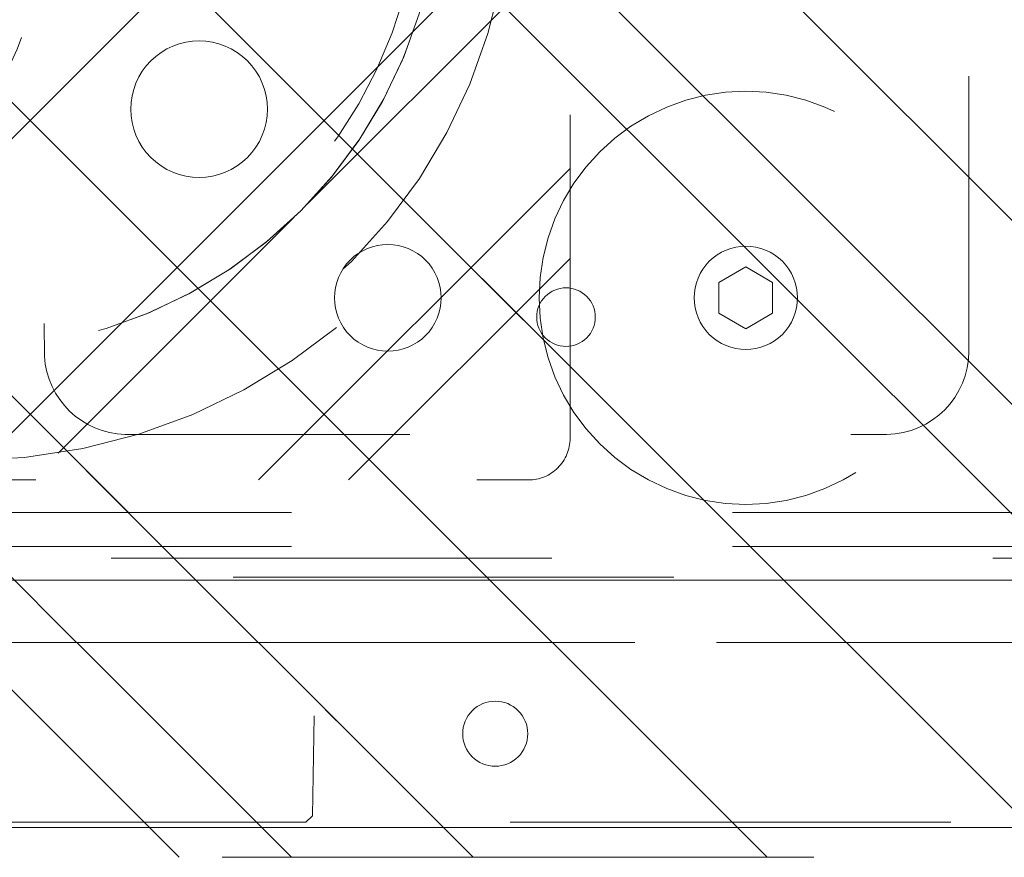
# Model space of a CAD drawing. Header units: inches. Extents: x -463 to -294, y -230 to 12.
# Tile 37 of 68: x -346.34 to -343.36, y -62.59 to -60.05. Entities that reach past the tile are written whole.
import ezdxf

# ---------------------------------------------------------------- set-up
doc = ezdxf.new("R2010")
doc.units = ezdxf.units.IN
doc.header["$LTSCALE"] = 32
doc.header["$MEASUREMENT"] = 0
doc.linetypes.add('Dash Style-1', pattern=[0.083328, 0.041656, -0.041672])
for name, color, linetype, lineweight in [('DashLine', 7, 'Dash Style-1', 13), ('DashLineFill', 7, 'Dash Style-1', 13), ('Metal-CascadeShroud', 7, 'Continuous', 18), ('None', 7, 'Continuous', 18), ('SolidLine', 7, 'Continuous', 15), ('Wood_-V', 7, 'Continuous', 18)]:
    doc.layers.add(name, color=color, linetype=linetype, lineweight=lineweight)
pattern_1 = [(45, (0, 0), (-1.61301565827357, 1.935715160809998), []), (45, (-1.0608, 1.0608), (-0.4723460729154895, 0.4167612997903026), [])]

# ---------------------------------------------------------------- blocks, each defined once
blk = doc.blocks.new('1BRPFY-Leg_Plate (2D)')
at = {"layer": 'DashLineFill', "linetype": 'Continuous', "lineweight": 13}
h = blk.add_hatch(dxfattribs=at)
h.set_pattern_fill('Steel', color=253, style=0, pattern_type=2)
h.set_pattern_definition(pattern_1)
edge = h.paths.add_edge_path()
edge.add_arc((-1.704724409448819, -1.704724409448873), 0.125984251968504, 179.9999999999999, 269.9999999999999)
edge.add_line((-1.704724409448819, -1.830708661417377), (1.704724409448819, -1.830708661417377))
edge.add_arc((1.704724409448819, -1.704724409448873), 0.125984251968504, 270.0000000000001, 360.0000000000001)
edge.add_line((1.830708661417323, -1.704724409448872), (1.830708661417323, 1.704724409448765))
edge.add_arc((1.704724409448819, 1.704724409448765), 0.1259842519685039, 0, 90)
edge.add_line((1.704724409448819, 1.830708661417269), (-1.704724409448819, 1.830708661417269))
edge.add_arc((-1.704724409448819, 1.704724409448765), 0.1259842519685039, 90, 180)
edge.add_line((-1.830708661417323, 1.704724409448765), (-1.830708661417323, -1.704724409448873))
at = {"layer": 'DashLineFill', "flags": 128}
blk.add_lwpolyline([(-1.830708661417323, -1.704724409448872, 0.414213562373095), (-1.704724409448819, -1.830708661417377), (1.704724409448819, -1.830708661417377, 0.414213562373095), (1.830708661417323, -1.704724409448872), (1.830708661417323, 1.704724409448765, 0.414213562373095), (1.704724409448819, 1.830708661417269), (-1.704724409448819, 1.830708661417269, 0.414213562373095), (-1.830708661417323, 1.704724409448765)], format="xyb", close=True, dxfattribs=at)
at = {"layer": 'SolidLine', "flags": 128}
for points in [[(-1.279527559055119, 1.44094488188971), (-1.263705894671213, 1.440167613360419), (-1.248036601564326, 1.437843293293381), (-1.232670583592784, 1.433994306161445), (-1.217755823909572, 1.428657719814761), (-1.203435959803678, 1.421884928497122), (-1.189848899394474, 1.413741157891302), (-1.177125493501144, 1.404304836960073), (-1.165388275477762, 1.393666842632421), (-1.15475028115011, 1.381929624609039), (-1.145313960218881, 1.369206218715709), (-1.137170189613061, 1.355619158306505), (-1.130397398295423, 1.341299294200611), (-1.125060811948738, 1.326384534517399), (-1.121211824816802, 1.311018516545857), (-1.118887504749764, 1.29534922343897), (-1.118110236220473, 1.279527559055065), (-1.118887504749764, 1.263705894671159), (-1.121211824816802, 1.248036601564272), (-1.125060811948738, 1.23267058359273), (-1.130397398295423, 1.217755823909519), (-1.137170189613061, 1.203435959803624), (-1.145313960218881, 1.18984889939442), (-1.15475028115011, 1.17712549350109), (-1.165388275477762, 1.165388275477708), (-1.177125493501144, 1.154750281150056), (-1.189848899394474, 1.145313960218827), (-1.203435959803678, 1.137170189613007), (-1.217755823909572, 1.130397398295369), (-1.232670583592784, 1.125060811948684), (-1.248036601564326, 1.121211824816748), (-1.263705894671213, 1.11888750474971), (-1.279527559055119, 1.118110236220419), (-1.295349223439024, 1.11888750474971), (-1.311018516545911, 1.121211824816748), (-1.326384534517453, 1.125060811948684), (-1.341299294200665, 1.130397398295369), (-1.355619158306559, 1.137170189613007), (-1.369206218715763, 1.145313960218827), (-1.381929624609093, 1.154750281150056), (-1.393666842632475, 1.165388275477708), (-1.404304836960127, 1.17712549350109), (-1.413741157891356, 1.18984889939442), (-1.421884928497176, 1.203435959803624), (-1.428657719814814, 1.217755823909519), (-1.433994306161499, 1.23267058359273), (-1.437843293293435, 1.248036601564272), (-1.440167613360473, 1.263705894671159), (-1.440944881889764, 1.279527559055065), (-1.440167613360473, 1.29534922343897), (-1.437843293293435, 1.311018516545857), (-1.433994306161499, 1.326384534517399), (-1.428657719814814, 1.341299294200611), (-1.421884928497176, 1.355619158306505), (-1.413741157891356, 1.369206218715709), (-1.404304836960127, 1.381929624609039), (-1.393666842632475, 1.393666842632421), (-1.381929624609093, 1.404304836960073), (-1.369206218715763, 1.413741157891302), (-1.355619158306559, 1.421884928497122), (-1.341299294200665, 1.428657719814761), (-1.326384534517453, 1.433994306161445), (-1.311018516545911, 1.437843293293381), (-1.295349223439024, 1.440167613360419)], [(-0.7086614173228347, 0.9153543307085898), (-0.6884019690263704, 0.9143590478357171), (-0.668337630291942, 0.9113827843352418), (-0.6486616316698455, 0.9064542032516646), (-0.6295634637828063, 0.8996207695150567), (-0.6112270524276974, 0.8909482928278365), (-0.5938289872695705, 0.8805202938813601), (-0.5775368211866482, 0.868437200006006), (-0.5625074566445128, 0.854815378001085), (-0.5488856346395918, 0.8397860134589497), (-0.5368025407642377, 0.8234938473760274), (-0.5263745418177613, 0.8060957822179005), (-0.5177020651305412, 0.7877593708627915), (-0.5108686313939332, 0.7686612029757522), (-0.5059400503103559, 0.7489852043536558), (-0.5029637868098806, 0.7289208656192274), (-0.5019685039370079, 0.7086614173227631), (-0.5029637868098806, 0.6884019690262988), (-0.5059400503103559, 0.6683376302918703), (-0.5108686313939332, 0.6486616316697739), (-0.5177020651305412, 0.6295634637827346), (-0.5263745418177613, 0.6112270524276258), (-0.5368025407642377, 0.5938289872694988), (-0.5488856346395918, 0.5775368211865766), (-0.5625074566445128, 0.5625074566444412), (-0.5775368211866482, 0.5488856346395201), (-0.5938289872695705, 0.5368025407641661), (-0.6112270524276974, 0.5263745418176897), (-0.6295634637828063, 0.5177020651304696), (-0.6486616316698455, 0.5108686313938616), (-0.668337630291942, 0.5059400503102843), (-0.6884019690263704, 0.502963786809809), (-0.7086614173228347, 0.5019685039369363), (-0.728920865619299, 0.502963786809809), (-0.7489852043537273, 0.5059400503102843), (-0.7686612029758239, 0.5108686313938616), (-0.7877593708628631, 0.5177020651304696), (-0.8060957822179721, 0.5263745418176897), (-0.823493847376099, 0.5368025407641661), (-0.8397860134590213, 0.5488856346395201), (-0.8548153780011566, 0.5625074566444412), (-0.8684372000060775, 0.5775368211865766), (-0.8805202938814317, 0.5938289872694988), (-0.8909482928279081, 0.6112270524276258), (-0.8996207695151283, 0.6295634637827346), (-0.9064542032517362, 0.6486616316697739), (-0.9113827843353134, 0.6683376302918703), (-0.9143590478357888, 0.6884019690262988), (-0.9153543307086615, 0.7086614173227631), (-0.9143590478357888, 0.7289208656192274), (-0.9113827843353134, 0.7489852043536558), (-0.9064542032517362, 0.7686612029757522), (-0.8996207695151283, 0.7877593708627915), (-0.8909482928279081, 0.8060957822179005), (-0.8805202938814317, 0.8234938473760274), (-0.8684372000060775, 0.8397860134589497), (-0.8548153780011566, 0.854815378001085), (-0.8397860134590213, 0.868437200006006), (-0.823493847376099, 0.8805202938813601), (-0.8060957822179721, 0.8909482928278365), (-0.7877593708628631, 0.8996207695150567), (-0.7686612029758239, 0.9064542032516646), (-0.7489852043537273, 0.9113827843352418), (-0.728920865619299, 0.9143590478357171)]]:
    blk.add_lwpolyline(points, close=True, dxfattribs=at)
blk = doc.blocks.new('Group-25')
at = {"layer": 'None', "color": 7, "transparency": 33554687}
blk.add_blockref('1BRPFY-Leg_Plate (2D)', (0, 0), dxfattribs=at)
blk = doc.blocks.new('SL T Motion Parts (2D)')
at = {"layer": 'None', "transparency": 33554687}
blk.add_blockref('Group-25', (0, 0), dxfattribs=at)
blk = doc.blocks.new('1BP8DW-Leveler (2D)')
at = {"layer": 'DashLine', "flags": 128}
for points in [[(0.625, -1.786516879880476e-14), (0.6219904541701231, -0.06126071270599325), (0.6129908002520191, -0.1219314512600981), (0.5980877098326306, -0.1814279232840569), (0.5774247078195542, -0.2391771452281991), (0.551200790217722, -0.2946229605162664), (0.5196685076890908, -0.3472313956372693), (0.4831315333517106, -0.3964958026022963), (0.4419417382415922, -0.4419417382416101), (0.3964958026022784, -0.4831315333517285), (0.3472313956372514, -0.5196685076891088), (0.2946229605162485, -0.5512007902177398), (0.2391771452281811, -0.5774247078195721), (0.181427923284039, -0.5980877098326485), (0.1219314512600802, -0.612990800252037), (0.06126071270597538, -0.6219904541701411), (0, -0.625000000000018), (-0.06126071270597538, -0.6219904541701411), (-0.1219314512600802, -0.612990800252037), (-0.181427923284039, -0.5980877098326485), (-0.2391771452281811, -0.5774247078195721), (-0.2946229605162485, -0.5512007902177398), (-0.3472313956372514, -0.5196685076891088), (-0.3964958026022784, -0.4831315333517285), (-0.4419417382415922, -0.4419417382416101), (-0.4831315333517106, -0.3964958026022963), (-0.5196685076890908, -0.3472313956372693), (-0.551200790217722, -0.2946229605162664), (-0.5774247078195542, -0.2391771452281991), (-0.5980877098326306, -0.1814279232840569), (-0.6129908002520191, -0.1219314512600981), (-0.6219904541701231, -0.06126071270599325), (-0.625, -1.786516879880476e-14), (-0.6219904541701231, 0.06126071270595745), (-0.6129908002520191, 0.1219314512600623), (-0.5980877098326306, 0.1814279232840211), (-0.5774247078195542, 0.2391771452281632), (-0.551200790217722, 0.2946229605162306), (-0.5196685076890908, 0.3472313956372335), (-0.4831315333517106, 0.3964958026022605), (-0.4419417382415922, 0.4419417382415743), (-0.3964958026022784, 0.4831315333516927), (-0.3472313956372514, 0.5196685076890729), (-0.2946229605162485, 0.5512007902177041), (-0.2391771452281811, 0.5774247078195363), (-0.181427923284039, 0.5980877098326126), (-0.1219314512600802, 0.6129908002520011), (-0.06126071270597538, 0.6219904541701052), (0, 0.6249999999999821), (0.06126071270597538, 0.6219904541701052), (0.1219314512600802, 0.6129908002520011), (0.181427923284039, 0.5980877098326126), (0.2391771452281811, 0.5774247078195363), (0.2946229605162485, 0.5512007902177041), (0.3472313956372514, 0.5196685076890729), (0.3964958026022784, 0.4831315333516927), (0.4419417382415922, 0.4419417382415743), (0.4831315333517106, 0.3964958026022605), (0.5196685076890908, 0.3472313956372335), (0.551200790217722, 0.2946229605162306), (0.5774247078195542, 0.2391771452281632), (0.5980877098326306, 0.1814279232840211), (0.6129908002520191, 0.1219314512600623), (0.6219904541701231, 0.06126071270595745)], [(0, 0.1562499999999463), (0.01531517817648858, 0.1554976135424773), (0.03048286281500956, 0.1532477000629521), (0.04535698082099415, 0.1495219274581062), (0.05979428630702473, 0.1443561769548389), (0.07365574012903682, 0.1378001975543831), (0.08680784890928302, 0.129917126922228), (0.09912395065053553, 0.1207828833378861), (0.1104854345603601, 0.1104854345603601), (0.1207828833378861, 0.09912395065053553), (0.129917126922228, 0.08680784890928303), (0.1378001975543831, 0.0736557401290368), (0.1443561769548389, 0.05979428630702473), (0.1495219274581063, 0.04535698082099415), (0.1532477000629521, 0.03048286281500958), (0.1554976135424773, 0.01531517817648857), (0.1562499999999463, 9.56755311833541e-18), (0.1554976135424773, -0.01531517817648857), (0.1532477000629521, -0.03048286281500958), (0.1495219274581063, -0.04535698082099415), (0.1443561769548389, -0.05979428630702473), (0.1378001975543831, -0.0736557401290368), (0.129917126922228, -0.08680784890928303), (0.1207828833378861, -0.09912395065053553), (0.1104854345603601, -0.1104854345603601), (0.09912395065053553, -0.1207828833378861), (0.08680784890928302, -0.129917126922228), (0.07365574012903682, -0.1378001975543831), (0.05979428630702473, -0.1443561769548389), (0.04535698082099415, -0.1495219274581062), (0.03048286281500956, -0.1532477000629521), (0.01531517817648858, -0.1554976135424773), (0, -0.1562499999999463), (-0.01531517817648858, -0.1554976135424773), (-0.03048286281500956, -0.1532477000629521), (-0.04535698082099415, -0.1495219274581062), (-0.05979428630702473, -0.1443561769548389), (-0.07365574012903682, -0.1378001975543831), (-0.08680784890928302, -0.129917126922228), (-0.09912395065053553, -0.1207828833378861), (-0.1104854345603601, -0.1104854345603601), (-0.1207828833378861, -0.09912395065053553), (-0.129917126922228, -0.08680784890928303), (-0.1378001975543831, -0.0736557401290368), (-0.1443561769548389, -0.05979428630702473), (-0.1495219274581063, -0.04535698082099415), (-0.1532477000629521, -0.03048286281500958), (-0.1554976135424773, -0.01531517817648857), (-0.1562499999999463, 9.56755311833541e-18), (-0.1554976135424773, 0.01531517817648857), (-0.1532477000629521, 0.03048286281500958), (-0.1495219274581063, 0.04535698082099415), (-0.1443561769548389, 0.05979428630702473), (-0.1378001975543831, 0.0736557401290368), (-0.129917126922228, 0.08680784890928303), (-0.1207828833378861, 0.09912395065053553), (-0.1104854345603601, 0.1104854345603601), (-0.09912395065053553, 0.1207828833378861), (-0.08680784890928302, 0.129917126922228), (-0.07365574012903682, 0.1378001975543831), (-0.05979428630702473, 0.1443561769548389), (-0.04535698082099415, 0.1495219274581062), (-0.03048286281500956, 0.1532477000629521), (-0.01531517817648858, 0.1554976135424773)], [(5.740531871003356e-18, 0.09374999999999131), (-0.08118988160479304, 0.04687499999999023), (-0.08118988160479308, -0.04687500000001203), (-1.722159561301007e-17, -0.09375000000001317), (0.08118988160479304, -0.04687500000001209), (0.08118988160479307, 0.0468749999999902)]]:
    blk.add_lwpolyline(points, close=True, dxfattribs=at)
blk = doc.blocks.new('TLLegSleeve-NG-BK (2D)')
at = {"layer": 'DashLineFill', "linetype": 'Continuous', "lineweight": 13}
h = blk.add_hatch(dxfattribs=at)
h.set_pattern_fill('Steel', color=253, style=0, pattern_type=2)
h.set_pattern_definition(pattern_1)
edge = h.paths.add_edge_path()
edge.add_arc((0, 2.950395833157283e-16), 1.771653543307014, 180, 360)
edge.add_arc((0, -2.950395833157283e-16), 1.771653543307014, 9.54166404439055e-15, 180)
edge.add_line((-1.771653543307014, 0), (-1.771653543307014, 0))
edge = h.paths.add_edge_path()
edge.add_arc((-1.77635683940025e-15, 2.687045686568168e-15), 1.437007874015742, 180, 360)
edge.add_arc((-1.554312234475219e-15, 2.208425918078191e-15), 1.437007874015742, 9.541664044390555e-15, 180)
edge.add_line((-1.437007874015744, 2.44773580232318e-15), (-1.437007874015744, 2.44773580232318e-15))
at = {"layer": 'DashLine', "flags": 128}
blk.add_lwpolyline([(1.653543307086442, 1.01250325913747e-16), (1.645581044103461, -0.1620755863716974), (1.621770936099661, -0.3225902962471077), (1.582342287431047, -0.4799982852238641), (1.527674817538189, -0.6327836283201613), (1.458295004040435, -0.7794749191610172), (1.374871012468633, -0.9186594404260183), (1.27820626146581, -1.048996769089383), (1.169231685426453, -1.169231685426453), (1.048996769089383, -1.27820626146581), (0.9186594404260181, -1.374871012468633), (0.7794749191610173, -1.458295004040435), (0.6327836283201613, -1.527674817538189), (0.4799982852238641, -1.582342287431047), (0.3225902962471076, -1.621770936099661), (0.1620755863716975, -1.645581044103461), (0, -1.653543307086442), (-0.1620755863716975, -1.645581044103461), (-0.3225902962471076, -1.621770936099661), (-0.4799982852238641, -1.582342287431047), (-0.6327836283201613, -1.527674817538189), (-0.7794749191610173, -1.458295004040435), (-0.9186594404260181, -1.374871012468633), (-1.048996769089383, -1.27820626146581), (-1.169231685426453, -1.169231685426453), (-1.27820626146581, -1.048996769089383), (-1.374871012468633, -0.9186594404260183), (-1.458295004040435, -0.7794749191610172), (-1.527674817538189, -0.6327836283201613), (-1.582342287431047, -0.4799982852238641), (-1.621770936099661, -0.3225902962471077), (-1.645581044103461, -0.1620755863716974), (-1.653543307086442, 1.01250325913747e-16), (-1.645581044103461, 0.1620755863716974), (-1.621770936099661, 0.3225902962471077), (-1.582342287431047, 0.4799982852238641), (-1.527674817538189, 0.6327836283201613), (-1.458295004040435, 0.7794749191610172), (-1.374871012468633, 0.9186594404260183), (-1.27820626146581, 1.048996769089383), (-1.169231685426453, 1.169231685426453), (-1.048996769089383, 1.27820626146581), (-0.9186594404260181, 1.374871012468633), (-0.7794749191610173, 1.458295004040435), (-0.6327836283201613, 1.527674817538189), (-0.4799982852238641, 1.582342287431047), (-0.3225902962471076, 1.621770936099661), (-0.1620755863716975, 1.645581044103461), (0, 1.653543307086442), (0.1620755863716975, 1.645581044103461), (0.3225902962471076, 1.621770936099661), (0.4799982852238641, 1.582342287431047), (0.6327836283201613, 1.527674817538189), (0.7794749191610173, 1.458295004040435), (0.9186594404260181, 1.374871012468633), (1.048996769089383, 1.27820626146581), (1.169231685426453, 1.169231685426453), (1.27820626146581, 1.048996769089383), (1.374871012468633, 0.9186594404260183), (1.458295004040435, 0.7794749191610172), (1.527674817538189, 0.6327836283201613), (1.582342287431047, 0.4799982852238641), (1.621770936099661, 0.3225902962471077), (1.645581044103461, 0.1620755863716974)], close=True, dxfattribs=at)
at = {"layer": 'DashLineFill', "flags": 128}
for points in [[(-1.771653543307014, 0, 0.9999999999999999), (1.771653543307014, 0, 0.9999999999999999), (-1.771653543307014, 0)], [(-1.437007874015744, 2.44773580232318e-15, 0.9999999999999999), (1.43700787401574, 2.44773580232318e-15, 0.9999999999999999), (-1.437007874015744, 2.44773580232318e-15)]]:
    blk.add_lwpolyline(points, format="xyb", close=True, dxfattribs=at)
blk = doc.blocks.new('MetalLegBox-Lower-30 (2D)')
at = {"layer": 'DashLine'}
for p, q in [((-13.67716535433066, -1.929133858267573), (13.67717425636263, -1.929133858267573)), ((-13.67712466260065, -2.03149606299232), (13.67721494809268, -2.03149606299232)), ((-13.67712466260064, -2.133858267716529), (13.67717425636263, -2.133858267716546))]:
    blk.add_line(p, q, dxfattribs=at)
at = {"layer": 'DashLine', "flags": 128}
blk.add_lwpolyline([(0.2405651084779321, -1.357554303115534), (0.2409953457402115, -1.456077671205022, 0.3896294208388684), (0.485621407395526, -1.692913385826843), (2.788111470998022, -1.692913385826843, 0.4102261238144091), (3.036700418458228, -1.44094488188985), (3.036700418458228, 1.440944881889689, 0.4102261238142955), (2.788111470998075, 1.6929133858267), (0.4856214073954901, 1.6929133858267, 0.406090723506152), (0.2405651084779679, 1.441781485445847), (0.2405651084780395, 1.357554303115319, -0.8378211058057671)], format="xyb", close=True, dxfattribs=at)
blk.add_lwpolyline([(3.144723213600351e-14, 1.437007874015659), (0.140851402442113, 1.430088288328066), (0.2803463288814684, 1.409396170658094), (0.4171413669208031, 1.375130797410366), (0.5499191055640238, 1.327622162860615), (0.677400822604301, 1.267327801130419), (0.7983587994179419, 1.194828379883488), (0.9116281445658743, 1.110822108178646), (1.016118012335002, 1.016118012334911), (1.110822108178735, 0.9116281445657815), (1.194828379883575, 0.7983587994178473), (1.267327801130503, 0.6774008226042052), (1.327622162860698, 0.5499191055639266), (1.375130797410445, 0.4171413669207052), (1.409396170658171, 0.2803463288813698), (1.430088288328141, 0.1408514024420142), (1.43700787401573, -6.751874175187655e-14), (1.430088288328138, -0.1408514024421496), (1.409396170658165, -0.2803463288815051), (1.375130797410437, -0.4171413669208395), (1.327622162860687, -0.5499191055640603), (1.26732780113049, -0.6774008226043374), (1.194828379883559, -0.798358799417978), (1.110822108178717, -0.9116281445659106), (1.016118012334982, -1.016118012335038), (0.9116281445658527, -1.110822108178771), (0.7983587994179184, -1.194828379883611), (0.6774008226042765, -1.267327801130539), (0.549919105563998, -1.327622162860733), (0.4171413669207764, -1.375130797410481), (0.2803463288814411, -1.409396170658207), (0.1408514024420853, -1.430088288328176), (3.646814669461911e-15, -1.437007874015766), (-0.1408514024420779, -1.430088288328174), (-0.2803463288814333, -1.409396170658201), (-0.4171413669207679, -1.375130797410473), (-0.5499191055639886, -1.327622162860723), (-0.6774008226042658, -1.267327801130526), (-0.7983587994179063, -1.194828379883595), (-0.9116281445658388, -1.110822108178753), (-1.016118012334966, -1.016118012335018), (-1.1108221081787, -0.9116281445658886), (-1.194828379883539, -0.7983587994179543), (-1.267327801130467, -0.6774008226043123), (-1.327622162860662, -0.5499191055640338), (-1.37513079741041, -0.4171413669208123), (-1.409396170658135, -0.2803463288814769), (-1.430088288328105, -0.1408514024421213), (-1.437007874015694, -3.926373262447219e-14), (-1.430088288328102, 0.1408514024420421), (-1.40939617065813, 0.2803463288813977), (-1.375130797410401, 0.4171413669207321), (-1.327622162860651, 0.5499191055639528), (-1.267327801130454, 0.67740082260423), (-1.194828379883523, 0.7983587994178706), (-1.110822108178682, 0.9116281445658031), (-1.016118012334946, 1.01611801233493), (-0.911628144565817, 1.110822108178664), (-0.7983587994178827, 1.194828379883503), (-0.6774008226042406, 1.267327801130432), (-0.5499191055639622, 1.327622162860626), (-0.4171413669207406, 1.375130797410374), (-0.2803463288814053, 1.4093961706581), (-0.1408514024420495, 1.430088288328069)], close=True, dxfattribs=at)
at = {"layer": 'Metal-CascadeShroud', "rotation": 180}
blk.add_blockref('SL T Motion Parts (2D)', (1.790343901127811e-14, -6.26620365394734e-14), dxfattribs=at)
at = {"layer": 'Metal-CascadeShroud', "color": 7}
blk.add_blockref('TLLegSleeve-NG-BK (2D)', (0, 0), dxfattribs=at)
at = {"layer": 'Metal-CascadeShroud', "color": 7, "xscale": -1}
for p in [(2.362204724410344, -1.279527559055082), (2.362204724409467, -1.279527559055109)]:
    blk.add_blockref('1BP8DW-Leveler (2D)', p, dxfattribs=at)
blk = doc.blocks.new('TL14_lower_leg (2D)')
at = {"layer": 'DashLine', "flags": 128}
blk.add_lwpolyline([(-1.777195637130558e-14, 1.377952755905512), (0.1350629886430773, 1.371317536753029), (0.2688252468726, 1.351475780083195), (0.3999985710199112, 1.318618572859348), (0.5273196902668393, 1.27306234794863), (0.649562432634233, 1.215245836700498), (0.7655495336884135, 1.14572584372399), (0.8741639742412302, 1.065171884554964), (0.9743597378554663, 0.9743597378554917), (1.065171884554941, 0.8741639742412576), (1.14572584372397, 0.7655495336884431), (1.215245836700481, 0.6495624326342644), (1.273062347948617, 0.5273196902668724), (1.318618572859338, 0.3999985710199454), (1.351475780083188, 0.2688252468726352), (1.371317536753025, 0.1350629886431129), (1.377952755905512, 1.783045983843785e-14), (1.371317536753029, -0.1350629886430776), (1.351475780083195, -0.2688252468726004), (1.318618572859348, -0.3999985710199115), (1.27306234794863, -0.5273196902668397), (1.215245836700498, -0.6495624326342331), (1.145725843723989, -0.7655495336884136), (1.065171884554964, -0.8741639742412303), (0.9743597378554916, -0.9743597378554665), (0.8741639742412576, -1.065171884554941), (0.7655495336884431, -1.14572584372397), (0.6495624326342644, -1.215245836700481), (0.5273196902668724, -1.273062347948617), (0.3999985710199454, -1.318618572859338), (0.2688252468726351, -1.351475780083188), (0.135062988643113, -1.371317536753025), (1.777195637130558e-14, -1.377952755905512), (-0.1350629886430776, -1.371317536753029), (-0.2688252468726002, -1.351475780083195), (-0.3999985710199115, -1.318618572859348), (-0.5273196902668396, -1.27306234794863), (-0.6495624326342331, -1.215245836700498), (-0.7655495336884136, -1.14572584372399), (-0.8741639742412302, -1.065171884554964), (-0.9743597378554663, -0.9743597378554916), (-1.065171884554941, -0.8741639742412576), (-1.14572584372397, -0.7655495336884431), (-1.215245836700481, -0.6495624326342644), (-1.273062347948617, -0.5273196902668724), (-1.318618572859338, -0.3999985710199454), (-1.351475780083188, -0.2688252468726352), (-1.371317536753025, -0.1350629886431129), (-1.377952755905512, -1.783045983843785e-14), (-1.371317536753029, 0.1350629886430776), (-1.351475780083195, 0.2688252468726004), (-1.318618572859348, 0.3999985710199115), (-1.27306234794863, 0.5273196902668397), (-1.215245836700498, 0.6495624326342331), (-1.145725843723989, 0.7655495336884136), (-1.065171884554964, 0.8741639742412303), (-0.9743597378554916, 0.9743597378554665), (-0.8741639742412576, 1.065171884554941), (-0.7655495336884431, 1.14572584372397), (-0.6495624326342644, 1.215245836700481), (-0.5273196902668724, 1.273062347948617), (-0.3999985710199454, 1.318618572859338), (-0.2688252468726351, 1.351475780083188), (-0.135062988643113, 1.371317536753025)], close=True, dxfattribs=at)
blk = doc.blocks.new('Group-28')
at = {"layer": 'DashLineFill', "linetype": 'Continuous', "lineweight": 13}
h = blk.add_hatch(dxfattribs=at)
h.set_pattern_fill('Steel', color=253, style=0, pattern_type=2)
h.set_pattern_definition(pattern_1)
h.paths.add_polyline_path([(-2.066929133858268, 1.397637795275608), (2.066929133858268, 1.397637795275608), (2.066929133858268, 0.1377952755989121), (2.106299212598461, 0.1377952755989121), (2.106299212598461, -0.1377952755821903), (2.066929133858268, -0.1377952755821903), (2.066929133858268, -5.275590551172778), (2.106299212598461, -5.275590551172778), (2.106299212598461, -5.55118110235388), (2.066929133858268, -5.55118110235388), (2.066929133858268, -5.82677165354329), (-2.066929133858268, -5.82677165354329), (-2.066929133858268, -5.55118110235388), (-2.106299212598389, -5.55118110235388), (-2.106299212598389, -5.275590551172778), (-2.066929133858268, -5.275590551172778), (-2.066929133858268, -0.1377952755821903), (-2.106299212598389, -0.1377952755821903), (-2.106299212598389, 0.1377952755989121), (-2.066929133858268, 0.1377952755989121)])
at = {"layer": 'DashLineFill', "flags": 128}
blk.add_lwpolyline([(-2.066929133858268, 1.397637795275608), (2.066929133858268, 1.397637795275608), (2.066929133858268, 0.1377952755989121), (2.106299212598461, 0.1377952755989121), (2.106299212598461, -0.1377952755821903), (2.066929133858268, -0.1377952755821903), (2.066929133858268, -5.275590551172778), (2.106299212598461, -5.275590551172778), (2.106299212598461, -5.55118110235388), (2.066929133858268, -5.55118110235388), (2.066929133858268, -5.82677165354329), (-2.066929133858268, -5.82677165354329), (-2.066929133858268, -5.55118110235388), (-2.106299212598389, -5.55118110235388), (-2.106299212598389, -5.275590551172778), (-2.066929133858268, -5.275590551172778), (-2.066929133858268, -0.1377952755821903), (-2.106299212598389, -0.1377952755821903), (-2.106299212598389, 0.1377952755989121), (-2.066929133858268, 0.1377952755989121)], close=True, dxfattribs=at)
blk = doc.blocks.new('TL14_upper_leg (2D)')
at = {"layer": 'DashLine', "color": 7}
blk.add_blockref('Group-28', (0, 0), dxfattribs=at)
blk = doc.blocks.new('1BRPT9-Bracket (2D)')
at = {"layer": 'DashLineFill', "linetype": 'Continuous', "lineweight": 13}
h = blk.add_hatch(dxfattribs=at)
h.set_pattern_fill('Steel', color=253, style=0, pattern_type=2)
h.set_pattern_definition(pattern_1)
edge = h.paths.add_edge_path()
edge.add_arc((1.677931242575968, -8.488188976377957), 0.2519685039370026, 269.999999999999, 360.0000000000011)
edge.add_line((1.929899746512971, -8.488188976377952), (1.929899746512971, -7.480314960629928))
edge.add_line((1.929899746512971, -7.480314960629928), (2.323600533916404, -7.480314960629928))
edge.add_line((2.323600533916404, -7.480314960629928), (2.323600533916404, 7.461135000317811))
edge.add_line((2.323600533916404, 7.461135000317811), (1.929899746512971, 7.480314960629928))
edge.add_line((1.929899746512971, 7.480314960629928), (1.929899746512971, 8.488188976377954))
edge.add_arc((1.677931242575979, 8.488188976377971), 0.2519685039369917, 359.999999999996, 450.0000000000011)
edge.add_line((1.677931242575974, 8.740157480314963), (-2.32206875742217, 8.740157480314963))
edge.add_line((-2.32206875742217, 8.740157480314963), (-2.32206875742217, -8.74015748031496))
edge.add_line((-2.32206875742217, -8.74015748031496), (1.677931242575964, -8.74015748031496))
h = blk.add_hatch(dxfattribs=at)
h.set_pattern_fill('Steel', color=253, style=0, pattern_type=2)
h.set_pattern_definition(pattern_1)
h.paths.add_polyline_path([(-1.337816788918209, -3.021148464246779), (-1.346499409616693, -3.020721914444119), (-1.355098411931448, -3.019446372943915), (-1.363530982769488, -3.017334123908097), (-1.371715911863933, -3.014405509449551), (-1.379574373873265, -3.010688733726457), (-1.387030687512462, -3.006219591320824), (-1.394013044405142, -3.001041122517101), (-1.400454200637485, -2.995203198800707), (-1.40629212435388, -2.988762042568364), (-1.411470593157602, -2.981779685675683), (-1.415939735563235, -2.974323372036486), (-1.419656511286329, -2.966464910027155), (-1.422585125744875, -2.95827998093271), (-1.424697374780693, -2.949847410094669), (-1.425972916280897, -2.941248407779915), (-1.426399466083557, -2.932565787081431), (-1.425972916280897, -2.923883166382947), (-1.424697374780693, -2.915284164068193), (-1.422585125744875, -2.906851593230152), (-1.419656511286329, -2.898666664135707), (-1.415939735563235, -2.890808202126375), (-1.411470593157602, -2.883351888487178), (-1.40629212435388, -2.876369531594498), (-1.400454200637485, -2.869928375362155), (-1.394013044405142, -2.864090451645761), (-1.387030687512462, -2.858911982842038), (-1.379574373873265, -2.854442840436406), (-1.371715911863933, -2.850726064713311), (-1.363530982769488, -2.847797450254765), (-1.355098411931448, -2.845685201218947), (-1.346499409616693, -2.844409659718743), (-1.337816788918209, -2.843983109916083), (-1.329134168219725, -2.844409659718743), (-1.320535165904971, -2.845685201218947), (-1.31210259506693, -2.847797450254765), (-1.303917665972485, -2.850726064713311), (-1.296059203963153, -2.854442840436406), (-1.288602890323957, -2.858911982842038), (-1.281620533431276, -2.864090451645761), (-1.275179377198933, -2.869928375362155), (-1.269341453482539, -2.876369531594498), (-1.264162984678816, -2.883351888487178), (-1.259693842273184, -2.890808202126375), (-1.255977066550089, -2.898666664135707), (-1.253048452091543, -2.906851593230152), (-1.250936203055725, -2.915284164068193), (-1.249660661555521, -2.923883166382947), (-1.249234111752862, -2.932565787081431), (-1.249660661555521, -2.941248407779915), (-1.250936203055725, -2.949847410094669), (-1.253048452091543, -2.95827998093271), (-1.255977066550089, -2.966464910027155), (-1.259693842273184, -2.974323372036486), (-1.264162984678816, -2.981779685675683), (-1.269341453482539, -2.988762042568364), (-1.275179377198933, -2.995203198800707), (-1.281620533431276, -3.001041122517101), (-1.288602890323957, -3.006219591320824), (-1.296059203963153, -3.010688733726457), (-1.303917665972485, -3.014405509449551), (-1.31210259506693, -3.017334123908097), (-1.320535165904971, -3.019446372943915), (-1.329134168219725, -3.020721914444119)])
at = {"layer": 'DashLineFill'}
blk.add_line((-2.125218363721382, 8.740157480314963), (-2.125218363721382, -8.74015748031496), dxfattribs=at)
at = {"layer": 'DashLineFill', "flags": 128}
blk.add_lwpolyline([(1.677931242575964, -8.74015748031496, 0.4142135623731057), (1.929899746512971, -8.488188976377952), (1.929899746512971, -7.480314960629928), (2.323600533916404, -7.480314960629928), (2.323600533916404, 7.461135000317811), (1.929899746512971, 7.480314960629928), (1.929899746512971, 8.488188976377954, 0.4142135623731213), (1.677931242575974, 8.740157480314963), (-2.32206875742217, 8.740157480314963), (-2.32206875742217, -8.74015748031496)], format="xyb", close=True, dxfattribs=at)
blk.add_lwpolyline([(-1.337816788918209, -3.021148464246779), (-1.346499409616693, -3.020721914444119), (-1.355098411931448, -3.019446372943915), (-1.363530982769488, -3.017334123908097), (-1.371715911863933, -3.014405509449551), (-1.379574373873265, -3.010688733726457), (-1.387030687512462, -3.006219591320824), (-1.394013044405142, -3.001041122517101), (-1.400454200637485, -2.995203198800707), (-1.40629212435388, -2.988762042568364), (-1.411470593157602, -2.981779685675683), (-1.415939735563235, -2.974323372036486), (-1.419656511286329, -2.966464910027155), (-1.422585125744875, -2.95827998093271), (-1.424697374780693, -2.949847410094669), (-1.425972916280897, -2.941248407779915), (-1.426399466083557, -2.932565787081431), (-1.425972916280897, -2.923883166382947), (-1.424697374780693, -2.915284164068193), (-1.422585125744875, -2.906851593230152), (-1.419656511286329, -2.898666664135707), (-1.415939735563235, -2.890808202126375), (-1.411470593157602, -2.883351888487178), (-1.40629212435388, -2.876369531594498), (-1.400454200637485, -2.869928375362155), (-1.394013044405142, -2.864090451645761), (-1.387030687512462, -2.858911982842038), (-1.379574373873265, -2.854442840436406), (-1.371715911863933, -2.850726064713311), (-1.363530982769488, -2.847797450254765), (-1.355098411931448, -2.845685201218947), (-1.346499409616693, -2.844409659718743), (-1.337816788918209, -2.843983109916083), (-1.329134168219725, -2.844409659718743), (-1.320535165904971, -2.845685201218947), (-1.31210259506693, -2.847797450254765), (-1.303917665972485, -2.850726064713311), (-1.296059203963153, -2.854442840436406), (-1.288602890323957, -2.858911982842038), (-1.281620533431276, -2.864090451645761), (-1.275179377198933, -2.869928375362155), (-1.269341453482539, -2.876369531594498), (-1.264162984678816, -2.883351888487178), (-1.259693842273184, -2.890808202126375), (-1.255977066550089, -2.898666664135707), (-1.253048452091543, -2.906851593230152), (-1.250936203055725, -2.915284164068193), (-1.249660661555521, -2.923883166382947), (-1.249234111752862, -2.932565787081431), (-1.249660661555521, -2.941248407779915), (-1.250936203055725, -2.949847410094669), (-1.253048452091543, -2.95827998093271), (-1.255977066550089, -2.966464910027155), (-1.259693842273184, -2.974323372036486), (-1.264162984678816, -2.981779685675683), (-1.269341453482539, -2.988762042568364), (-1.275179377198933, -2.995203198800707), (-1.281620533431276, -3.001041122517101), (-1.288602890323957, -3.006219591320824), (-1.296059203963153, -3.010688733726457), (-1.303917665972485, -3.014405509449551), (-1.31210259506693, -3.017334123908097), (-1.320535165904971, -3.019446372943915), (-1.329134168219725, -3.020721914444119)], close=True, dxfattribs=at)
blk = doc.blocks.new('1BRPT8_Cover (2D)')
at = {"layer": 'DashLineFill', "linetype": 'Continuous', "lineweight": 13}
h = blk.add_hatch(dxfattribs=at)
h.set_pattern_fill('Steel', color=253, style=0, pattern_type=2)
h.set_pattern_definition(pattern_1)
h.paths.add_polyline_path([(-1.594488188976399, -8.763779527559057), (-2.322834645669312, -8.763779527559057), (-2.322834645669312, -8.751066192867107), (-2.826068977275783, -8.742282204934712), (-2.866441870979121, -8.70280193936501), (-2.866441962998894, -6.672971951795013), (-2.84717538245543, -6.653289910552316), (-2.322834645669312, -6.644137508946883), (-2.322834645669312, -6.584208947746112), (-2.847175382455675, -6.575056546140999), (-2.866441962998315, -6.555374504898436), (-2.866441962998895, -4.468247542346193), (-2.847175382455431, -4.448565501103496), (-2.322834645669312, -4.439413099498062), (-2.322834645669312, -4.37948453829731), (-2.847175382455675, -4.370332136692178), (-2.866441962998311, -4.350650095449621), (-2.866441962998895, -2.263523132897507), (-2.847175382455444, -2.243841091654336), (-2.322834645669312, -2.234688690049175), (-2.322834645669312, -2.174760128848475), (-2.847175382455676, -2.165607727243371), (-2.866441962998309, -2.145925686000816), (-2.866441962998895, -0.05879872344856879), (-2.847175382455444, -0.03911668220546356), (-2.322834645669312, -0.02996428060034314), (-2.322834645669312, 0.02996428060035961), (-2.847175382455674, 0.03911668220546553), (-2.866441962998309, 0.05879872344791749), (-2.866441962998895, 2.145925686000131), (-2.847175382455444, 2.165607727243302), (-2.322834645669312, 2.174760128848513), (-2.322834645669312, 2.234688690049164), (-2.847175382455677, 2.243841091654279), (-2.866441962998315, 2.263523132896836), (-2.866441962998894, 4.350650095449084), (-2.84717538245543, 4.37033213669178), (-2.322834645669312, 4.379484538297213), (-2.322834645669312, 4.439413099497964), (-2.847175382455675, 4.448565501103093), (-2.866441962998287, 4.46824754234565), (-2.865499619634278, 6.55537450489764), (-2.84717538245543, 6.575056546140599), (-2.322834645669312, 6.584208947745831), (-2.322834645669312, 6.644137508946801), (-2.847175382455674, 6.653289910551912), (-2.866441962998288, 6.672971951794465), (-2.866441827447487, 8.702801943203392), (-2.826068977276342, 8.742282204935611), (-1.594488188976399, 8.763779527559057), (-1.594488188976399, 8.858267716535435), (-2.97244094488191, 8.858267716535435), (-2.97244094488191, -8.858267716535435), (-1.594488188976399, -8.858267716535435)])
h = blk.add_hatch(dxfattribs=at)
h.set_pattern_fill('Steel', color=253, style=0, pattern_type=2)
h.set_pattern_definition(pattern_1)
h.paths.add_polyline_path([(-2.322834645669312, 8.858267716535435), (-2.322834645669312, -8.858267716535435), (-2.97244094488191, -8.858267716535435), (-2.97244094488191, 8.858267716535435)])
at = {"layer": 'DashLineFill', "flags": 128}
for points in [[(-1.594488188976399, -8.763779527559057), (-2.322834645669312, -8.763779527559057), (-2.322834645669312, -8.751066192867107), (-2.826068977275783, -8.742282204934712), (-2.866441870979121, -8.70280193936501), (-2.866441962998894, -6.672971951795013), (-2.84717538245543, -6.653289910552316), (-2.322834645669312, -6.644137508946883), (-2.322834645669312, -6.584208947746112), (-2.847175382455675, -6.575056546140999), (-2.866441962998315, -6.555374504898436), (-2.866441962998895, -4.468247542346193), (-2.847175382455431, -4.448565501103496), (-2.322834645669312, -4.439413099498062), (-2.322834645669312, -4.37948453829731), (-2.847175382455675, -4.370332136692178), (-2.866441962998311, -4.350650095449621), (-2.866441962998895, -2.263523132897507), (-2.847175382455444, -2.243841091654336), (-2.322834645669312, -2.234688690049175), (-2.322834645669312, -2.174760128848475), (-2.847175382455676, -2.165607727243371), (-2.866441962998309, -2.145925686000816), (-2.866441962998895, -0.05879872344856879), (-2.847175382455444, -0.03911668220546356), (-2.322834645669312, -0.02996428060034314), (-2.322834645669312, 0.02996428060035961), (-2.847175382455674, 0.03911668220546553), (-2.866441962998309, 0.05879872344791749), (-2.866441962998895, 2.145925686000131), (-2.847175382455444, 2.165607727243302), (-2.322834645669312, 2.174760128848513), (-2.322834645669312, 2.234688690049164), (-2.847175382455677, 2.243841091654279), (-2.866441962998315, 2.263523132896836), (-2.866441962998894, 4.350650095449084), (-2.84717538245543, 4.37033213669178), (-2.322834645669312, 4.379484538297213), (-2.322834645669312, 4.439413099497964), (-2.847175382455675, 4.448565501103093), (-2.866441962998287, 4.46824754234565), (-2.865499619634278, 6.55537450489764), (-2.84717538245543, 6.575056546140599), (-2.322834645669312, 6.584208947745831), (-2.322834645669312, 6.644137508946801), (-2.847175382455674, 6.653289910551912), (-2.866441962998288, 6.672971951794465), (-2.866441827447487, 8.702801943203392), (-2.826068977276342, 8.742282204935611), (-1.594488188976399, 8.763779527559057), (-1.594488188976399, 8.858267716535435), (-2.97244094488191, 8.858267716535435), (-2.97244094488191, -8.858267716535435), (-1.594488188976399, -8.858267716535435)], [(-2.322834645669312, 8.858267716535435), (-2.322834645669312, -8.858267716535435), (-2.97244094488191, -8.858267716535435), (-2.97244094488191, 8.858267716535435)]]:
    blk.add_lwpolyline(points, close=True, dxfattribs=at)
at = {"layer": 'SolidLine', "flags": 128}
blk.add_lwpolyline([(-2.500000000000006, -2.718503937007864), (-2.500473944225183, -2.728151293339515), (-2.501891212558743, -2.73770574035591), (-2.504238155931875, -2.747075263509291), (-2.507492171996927, -2.756169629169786), (-2.511621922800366, -2.764901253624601), (-2.516587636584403, -2.773186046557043), (-2.522341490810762, -2.780944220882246), (-2.528828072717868, -2.788101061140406), (-2.535984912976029, -2.794587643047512), (-2.543743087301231, -2.800341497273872), (-2.552027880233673, -2.805307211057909), (-2.560759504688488, -2.809436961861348), (-2.569853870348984, -2.812690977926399), (-2.579223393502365, -2.815037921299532), (-2.58877784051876, -2.816455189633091), (-2.598425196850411, -2.816929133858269), (-2.608072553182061, -2.816455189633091), (-2.617627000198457, -2.815037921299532), (-2.626996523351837, -2.812690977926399), (-2.636090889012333, -2.809436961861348), (-2.644822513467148, -2.805307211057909), (-2.65310730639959, -2.800341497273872), (-2.660865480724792, -2.794587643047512), (-2.668022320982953, -2.788101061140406), (-2.674508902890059, -2.780944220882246), (-2.680262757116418, -2.773186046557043), (-2.685228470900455, -2.764901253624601), (-2.689358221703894, -2.756169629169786), (-2.692612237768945, -2.747075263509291), (-2.694959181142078, -2.73770574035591), (-2.696376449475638, -2.728151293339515), (-2.696850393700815, -2.718503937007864), (-2.696376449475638, -2.708856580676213), (-2.694959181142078, -2.699302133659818), (-2.692612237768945, -2.689932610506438), (-2.689358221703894, -2.680838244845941), (-2.685228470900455, -2.672106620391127), (-2.680262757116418, -2.663821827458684), (-2.674508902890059, -2.656063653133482), (-2.668022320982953, -2.648906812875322), (-2.660865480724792, -2.642420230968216), (-2.65310730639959, -2.636666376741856), (-2.644822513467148, -2.631700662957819), (-2.636090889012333, -2.62757091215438), (-2.626996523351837, -2.624316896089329), (-2.617627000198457, -2.621969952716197), (-2.608072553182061, -2.620552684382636), (-2.598425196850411, -2.620078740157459), (-2.58877784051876, -2.620552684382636), (-2.579223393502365, -2.621969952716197), (-2.569853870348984, -2.624316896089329), (-2.560759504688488, -2.62757091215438), (-2.552027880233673, -2.631700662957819), (-2.543743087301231, -2.636666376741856), (-2.535984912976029, -2.642420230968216), (-2.528828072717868, -2.648906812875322), (-2.522341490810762, -2.656063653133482), (-2.516587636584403, -2.663821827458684), (-2.511621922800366, -2.672106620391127), (-2.507492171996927, -2.680838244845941), (-2.504238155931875, -2.689932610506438), (-2.501891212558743, -2.699302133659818), (-2.500473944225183, -2.708856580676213)], close=True, dxfattribs=at)
blk = doc.blocks.new('Group-50')
at = {"layer": 'None', "color": 7, "rotation": 90}
for name in ['TL14_upper_leg (2D)', '1BRPT9-Bracket (2D)', '1BRPT8_Cover (2D)']:
    blk.add_blockref(name, (11.8413711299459, -44.63670917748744), dxfattribs=at)
at = {"layer": 'None', "color": 7}
blk.add_blockref('TL14_lower_leg (2D)', (11.8413711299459, -44.63670917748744), dxfattribs=at)
blk = doc.blocks.new('Group-51')
at = {"layer": 'Wood_-V', "linetype": 'Continuous', "transparency": 33554687}
for points in [[(-0.8633532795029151, -46.77055799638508), (26.77444199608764, -46.77055799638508), (26.77444199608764, -47.51858949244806), (-0.8633532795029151, -47.51858949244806), (-0.8633532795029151, -46.77055799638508)], [(-0.8633532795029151, -46.77055799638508), (26.77444199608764, -46.77055799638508), (26.77444199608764, -47.51858949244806), (-0.8633532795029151, -47.51858949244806), (-0.8633532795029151, -46.77055799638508)], [(-0.8633532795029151, -46.77055799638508), (-0.8633532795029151, -46.77055799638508), (26.77444199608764, -46.77055799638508), (26.77444199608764, -46.77055799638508), (-0.8633532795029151, -46.77055799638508)], [(26.77444199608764, -47.51858949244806), (26.77444199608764, -47.51858949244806), (-0.8633532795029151, -47.51858949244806), (-0.8633532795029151, -47.51858949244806), (26.77444199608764, -47.51858949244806)]]:
    blk.add_lwpolyline(points, dxfattribs=at)
at = {"layer": 'None'}
blk.add_blockref('Group-50', (0, 0), dxfattribs=at)
at = {"layer": 'None', "color": 7}
blk.add_blockref('MetalLegBox-Lower-30 (2D)', (12.95554435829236, -44.63669972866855), dxfattribs=at)

msp = doc.modelspace()

# ---------------------------------------------------------------- block references
at = {"layer": 'None'}
msp.add_blockref('Group-51', (-359.4593240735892, -14.97747349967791), dxfattribs=at)

doc.saveas('drawing.dxf')
